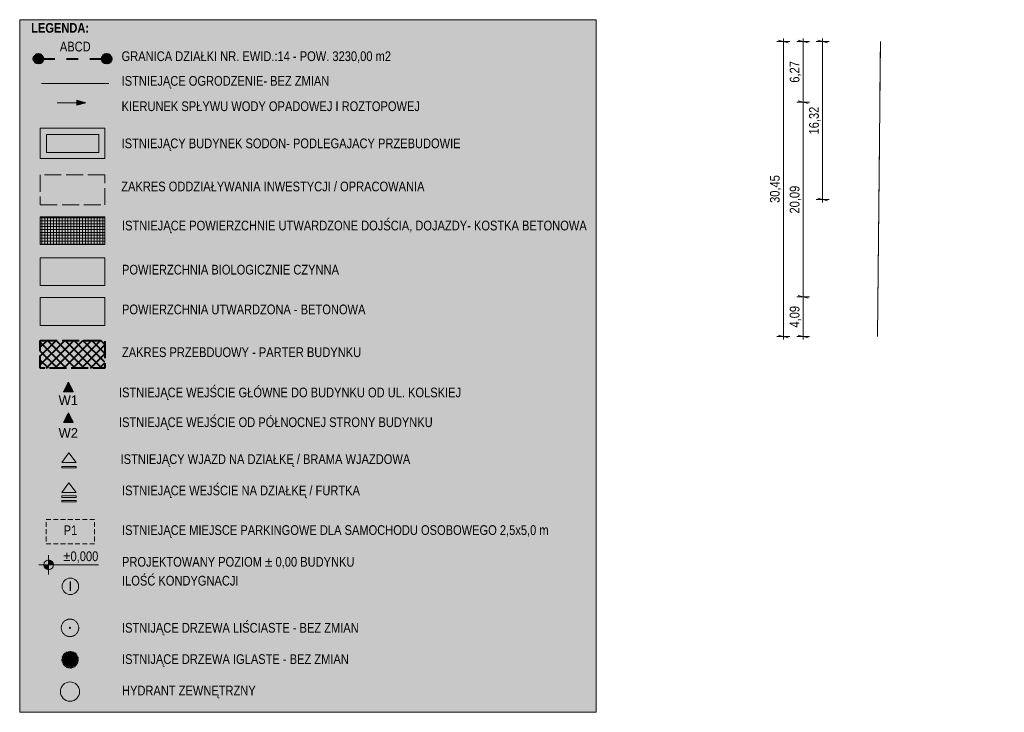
# Model space of a CAD drawing. Header units: millimetres. Extents: x -165388 to 921073, y -295343 to 494042.
# Tile 116 of 117: x 819416 to 921073, y -47133 to 24353. Entities that reach past the tile are written whole.
import ezdxf
from ezdxf.enums import TextEntityAlignment as Align

# ---------------------------------------------------------------- set-up
doc = ezdxf.new("R2010")
doc.units = ezdxf.units.MM
doc.header["$MEASUREMENT"] = 0
for name, pattern in [('DASHED2', [0.47625, 0.3175, -0.15875]), ('Dashed_line', [750, 500, -250]), ('Krawędzie ukryte', [2250, 1750, -500]), ('Przerywana', [2400, 1200, -1200]), ('Wipeout_Contour', [1000, 0, -1000])]:
    doc.linetypes.add(name, pattern=pattern)
for name, color, linetype in [('Zagospodarowanie - Ogólne', 7, 'Continuous'), ('ZD_DIM', 7, 'Continuous'), ('ZD_INNE', 7, 'Continuous')]:
    doc.layers.add(name, color=color, linetype=linetype)
for name, color, linetype, lineweight in [('Zagospodarowanie - Ogólne_Nr_pióra__1', 7, 'Continuous', 13), ('Zagospodarowanie - Ogólne_Nr_pióra__10', 134, 'Continuous', 18), ('ZD_BUDYNKI_Nr_pióra__1', 7, 'Continuous', 13), ('ZD_BUDYNKI_Nr_pióra__122', 255, 'Continuous', 0), ('ZD_INNE_Nr_pióra__1', 7, 'Continuous', 13), ('ZD_INNE_Nr_pióra__122', 255, 'Continuous', 0), ('ZD_INNE_Nr_pióra__60', 230, 'Continuous', 40), ('ZD_INNE_Nr_pióra__80', 3, 'Continuous', 20), ('ZD_UTWARDZENIA_Nr_pióra__1', 7, 'Continuous', 13), ('ZD_UTWARDZENIA_Nr_pióra__101', 252, 'Continuous', 13)]:
    doc.layers.add(name, color=color, linetype=linetype, lineweight=lineweight)
for name, color, linetype, lineweight, true_color in [('Zagospodarowanie - Ogólne_Nr_pióra__24', 7, 'Continuous', 20, 0x029e21), ('Zagospodarowanie - Ogólne_Nr_pióra__44', 7, 'Continuous', 13, 0x029e21), ('Zagospodarowanie - Ogólne_Nr_pióra__48', 7, 'Continuous', 13, 0xa80f02), ('Zagospodarowanie - Ogólne_Nr_pióra__70', 7, 'Continuous', 13, 0x00bfbf), ('Zagospodarowanie - Ogólne_Nr_pióra__8', 7, 'Continuous', 35, 0xa80f02), ('ZD_BUDYNKI_Nr_pióra__222', 7, 'Continuous', 0, 0xe8e8e8), ('ZD_BUDYNKI_Nr_pióra__43', 7, 'Continuous', 13, 0xff6600), ('ZD_DIM_Nr_pióra__48', 7, 'Continuous', 13, 0xa80f02), ('ZD_DIM_Nr_pióra__58', 7, 'Continuous', 13, 0xdf0000), ('ZD_INNE_Nr_pióra__15', 7, 'Continuous', 25, 0xff7d00), ('ZD_INNE_Nr_pióra__4', 7, 'Continuous', 20, 0x029e21), ('ZD_INNE_Nr_pióra__8', 7, 'Continuous', 35, 0xa80f02), ('ZD_UTWARDZENIA_Nr_pióra__102', 7, 'Continuous', 13, 0xcccccc), ('ZD_UTWARDZENIA_Nr_pióra__170', 7, 'Continuous', 13, 0x9f9f00)]:
    doc.layers.add(name, color=color, linetype=linetype, lineweight=lineweight, true_color=true_color)
doc.styles.add('GENERATED_STYLE_4', font='txt')
doc.styles.add('GENERATED_STYLE_5', font='txt')
doc.linetypes.add('Przerywana kółkami', pattern='A,0,[5,A.01.1_PROJEKT_ZAGOSPODAROWANIA_DZIAŁKI1.Shx,S=28.769841,R=0,X=0,Y=0],-3625,0', length=3625)
doc.dimstyles.new('GENERATED_STYLE__3', dxfattribs={"dimtxt": 1000, "dimasz": 678.571429, "dimexe": 0.18, "dimexo": 20, "dimgap": 0.09, "dimtad": 1, "dimlfac": 0.001, "dimzin": 0, "dimdsep": 46, "dimtxsty": 'GENERATED_STYLE_4', "dimblk": 'ARROWHEAD_17', "dimblk1": 'ARROWHEAD_17', "dimblk2": 'ARROWHEAD_17', "dimcen": 0.09, "dimclrd": 256, "dimclre": 256, "dimclrt": 256, "dimadec": 0, "dimazin": 0, "dimtfac": 1, "dimtdec": 4, "dimtmove": 0, "dimatfit": 3, "dimfxl": 0, "dimtolj": 1, "dimtzin": 0, "dimarcsym": 0})

# ---------------------------------------------------------------- blocks, each defined once
blk = doc.blocks.new('Symbol wejścia 19_3')
at = {"layer": 'ZD_INNE', "linetype": 'Continuous', "lineweight": 0, "true_color": 0x000000}
blk.add_hatch(color=18, dxfattribs=at).paths.add_polyline_path([(0, 0), (1500, 0), (750, 1000)])
at = {"layer": 'ZD_INNE_Nr_pióra__1', "linetype": 'Continuous'}
for p, q in [((0, 0), (750, 1000)), ((0, 0), (1500, 0)), ((1500, 0), (750, 1000))]:
    blk.add_line(p, q, dxfattribs=at)
blk = doc.blocks.new('Symbol wejścia 19')
at = {"layer": 'Zagospodarowanie - Ogólne_Nr_pióra__8', "linetype": 'Continuous'}
blk.add_hatch(color=256, dxfattribs=at).paths.add_polyline_path([(0, 0), (1000, 0), (500, 1000)])
at = {"layer": 'Zagospodarowanie - Ogólne_Nr_pióra__48', "linetype": 'DASHED2'}
for p, q in [((0, 0), (500, 1000)), ((0, 0), (1000, 0)), ((1000, 0), (500, 1000))]:
    blk.add_line(p, q, dxfattribs=at)
at = {"layer": 'Zagospodarowanie - Ogólne_Nr_pióra__48', "style": 'GENERATED_STYLE_4'}
blk.add_attdef('txt', text='', height=1000, dxfattribs=at).set_placement((512, -866), align=Align.MIDDLE_CENTER)
blk = doc.blocks.new('Symbol wejścia 19_2')
at = {"layer": 'Zagospodarowanie - Ogólne_Nr_pióra__70', "linetype": 'Continuous'}
blk.add_hatch(color=256, dxfattribs=at).paths.add_polyline_path([(0, 0), (1000, 0), (500, 1000)])
at = {"layer": 'Zagospodarowanie - Ogólne_Nr_pióra__10', "linetype": 'DASHED2'}
for p, q in [((0, 0), (500, 1000)), ((0, 0), (1000, 0)), ((1000, 0), (500, 1000))]:
    blk.add_line(p, q, dxfattribs=at)
at = {"layer": 'Zagospodarowanie - Ogólne_Nr_pióra__10', "style": 'GENERATED_STYLE_4'}
blk.add_attdef('txt', text='', height=1000, rotation=180, dxfattribs=at).set_placement((512, -1076), align=Align.MIDDLE_CENTER)
blk = doc.blocks.new('Drzewo rzut 19')
at = {"layer": 'Zagospodarowanie - Ogólne_Nr_pióra__24', "linetype": 'DASHED2'}
for radius in [900, 60]:
    blk.add_circle((0, 0), radius, dxfattribs=at)
blk = doc.blocks.new('Drzewo rzut 19_2')
at = {"layer": 'Zagospodarowanie - Ogólne_Nr_pióra__44', "linetype": 'DASHED2'}
for p, q in [((-897, -110), (-33, 14)), ((-868, 205), (-99, 44)), ((-868, 146), (-33, 14)), ((-868, 44), (-99, 14)), ((-868, -212), (-33, 14)), ((-831, 300), (830, -271)), ((-831, -271), (-33, 14)), ((-802, -366), (801, 366)), ((-802, 366), (-33, 14)), ((-765, 432), (-33, 14)), ((-765, -432), (3, 14)), ((-736, -527), (-33, 14)), ((-707, 527), (-63, 44)), ((-670, 593), (640, -593)), ((574, 651), (-612, -659)), ((-612, 622), (-129, 146)), ((-546, 688), (-33, 14)), ((-480, -754), (3, 14)), ((-451, 754), (-129, 175)), ((-385, 812), (354, -820)), ((-319, -849), (288, 812)), ((-290, 812), (-99, 175)), ((-194, 849), (-33, 14)), ((-194, -878), (-33, 14)), ((-33, 175), (-99, 849)), ((-33, 878), (-33, -878)), ((-33, 14), (669, 527)), ((-33, 14), (867, 175)), ((-33, 14), (867, -176)), ((-33, 14), (771, -461)), ((-33, 14), (515, -717)), ((-33, 14), (157, -878)), ((62, 878), (3, 241)), ((3, 14), (127, 849)), ((3, 14), (449, 754)), ((193, 849), (32, 175)), ((867, 80), (32, 14)), ((98, 241), (354, 783)), ((735, 461), (98, 80)), ((830, 300), (98, 44)), ((515, 688), (127, 205)), ((640, 593), (193, 205)), ((-897, -15), (896, -15)), ((-670, -593), (-129, -81)), ((-546, -688), (-129, -110)), ((-385, -783), (-99, -176)), ((-253, -849), (-63, -147)), ((-99, -878), (-33, -147)), ((62, -878), (3, -212)), ((259, -849), (32, -147)), ((801, -366), (98, -51)), ((574, -659), (98, -147)), ((413, -783), (98, -176)), ((706, -527), (127, -110)), ((867, -81), (223, -15))]:
    blk.add_line(p, q, dxfattribs=at)
blk = doc.blocks.new('Linia_1', base_point=(821352, 20321))
at = {"layer": 'ZD_INNE_Nr_pióra__60', "linetype": 'Continuous'}
for points in [[(821852, 20321), (821814, 20512), (821706, 20674), (821544, 20783), (821352, 20821), (821161, 20783), (820999, 20674), (820890, 20512), (820852, 20321), (820890, 20129), (820999, 19967), (821161, 19859), (821352, 19821), (821544, 19859), (821706, 19967), (821814, 20129)], [(828904, 20321), (828866, 20512), (828758, 20674), (828596, 20783), (828404, 20821), (828213, 20783), (828051, 20674), (827942, 20512), (827904, 20321), (827942, 20129), (828051, 19967), (828213, 19859), (828404, 19821), (828596, 19859), (828758, 19967), (828866, 20129)]]:
    blk.add_hatch(color=256, dxfattribs=at).paths.add_polyline_path(points)
at = {"layer": 'ZD_INNE_Nr_pióra__60', "linetype": 'Przerywana'}
blk.add_line((821852, 20321), (827904, 20321), dxfattribs=at)
at = {"layer": 'ZD_INNE_Nr_pióra__60', "linetype": 'Continuous'}
for centre in [(821352, 20321), (828404, 20321)]:
    blk.add_circle(centre, 500, dxfattribs=at)
blk = doc.blocks.new('Linia_2', base_point=(823286, 15785))
at = {"layer": 'ZD_INNE_Nr_pióra__4', "linetype": 'Continuous'}
blk.add_hatch(color=256, dxfattribs=at).paths.add_polyline_path([(826255, 15785), (825322, 16035), (825322, 15535)])
for p, q in [((823286, 15785), (825322, 15785)), ((826255, 15785), (825322, 16035)), ((825322, 15535), (825322, 16035)), ((826255, 15785), (825322, 15535))]:
    blk.add_line(p, q, dxfattribs=at)
blk = doc.blocks.new('Koty wysokościowe_1', base_point=(822398, -31912))
at = {"layer": 'ZD_DIM_Nr_pióra__48', "linetype": 'Continuous'}
for points in [[(822398, -31912), (822898, -31912), (822860, -31721), (822752, -31558), (822590, -31450), (822398, -31412)], [(822398, -31912), (821898, -31912), (821936, -32103), (822045, -32265), (822207, -32374), (822398, -32412)]]:
    blk.add_hatch(color=256, dxfattribs=at).paths.add_polyline_path(points)
for p, q in [((822398, -32912), (822398, -30912)), ((821398, -31912), (827550, -31912))]:
    blk.add_line(p, q, dxfattribs=at)
blk.add_circle((822398, -31912), 500, dxfattribs=at)
at = {"layer": 'ZD_DIM_Nr_pióra__48', "insert": (823898, -31712), "char_height": 1000, "attachment_point": 7, "style": 'GENERATED_STYLE_4'}
blk.add_mtext('\\A1;{\\fArial Narrow|b0|i0|c238|p34;±0,000}', dxfattribs=at)
blk = doc.blocks.new('*D53')
at = {"layer": 'ZD_DIM_Nr_pióra__58', "linetype": 'Continuous'}
for p, q in [((902306, 22107), (902306, 22420)), ((902975, 22107), (901636, 22107)), ((902806, 21973), (901806, 22241)), ((902306, 5787), (902306, 22107)), ((902975, 5787), (901636, 5787)), ((901806, 5921), (902806, 5653)), ((902306, 5475), (902306, 5787))]:
    blk.add_line(p, q, dxfattribs=at)
at = {"color": 254, "linetype": 'Wipeout_Contour', "lineweight": 0, "ltscale": 3606858.307237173}
blk.add_wipeout([(902106, 12507), (902106, 15387), (901106, 15387), (901106, 12507)], dxfattribs=at).dxf.layer = 'ZD_DIM'
at = {"layer": 'ZD_DIM_Nr_pióra__58', "insert": (902106, 12507), "char_height": 1000, "attachment_point": 7, "rotation": 90, "style": 'GENERATED_STYLE_4'}
blk.add_mtext('\\A1;{\\fArial Narrow|b0|i0|c238|p34;16,32}', dxfattribs=at)
blk = doc.blocks.new('ARROWHEAD_17')
at = {"color": 0, "linetype": 'Continuous', "lineweight": 0}
for p, q in [((0, 0), (-1, 0)), ((-0.19, -0.7), (0.19, 0.7))]:
    blk.add_line(p, q, dxfattribs=at)
blk = doc.blocks.new('*D54')
at = {"layer": 'ZD_DIM_Nr_pióra__58', "linetype": 'Continuous'}
for p, q in [((900975, -4258), (899636, -4258)), ((899806, -4124), (900806, -4392)), ((900306, -8343), (900306, -4258)), ((900975, -8343), (899636, -8343)), ((899806, -8209), (900806, -8477)), ((900306, -8656), (900306, -8343))]:
    blk.add_line(p, q, dxfattribs=at)
at = {"color": 254, "linetype": 'Wipeout_Contour', "lineweight": 0, "ltscale": 3598513.281692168}
blk.add_wipeout([(900106, -7421), (900106, -5181), (899106, -5181), (899106, -7421)], dxfattribs=at).dxf.layer = 'ZD_DIM'
at = {"layer": 'ZD_DIM_Nr_pióra__58', "insert": (900106, -7421), "char_height": 1000, "attachment_point": 7, "rotation": 90, "style": 'GENERATED_STYLE_4'}
blk.add_mtext('\\A1;{\\fArial Narrow|b0|i0|c238|p34;4,09}', dxfattribs=at)
blk = doc.blocks.new('*D55')
at = {"layer": 'ZD_DIM_Nr_pióra__58', "linetype": 'Continuous'}
for p, q in [((900975, 15832), (899636, 15832)), ((899806, 15966), (900806, 15698)), ((900306, -4258), (900306, 15832)), ((900975, -4258), (899636, -4258)), ((899806, -4124), (900806, -4392))]:
    blk.add_line(p, q, dxfattribs=at)
at = {"color": 254, "linetype": 'Wipeout_Contour', "lineweight": 0, "ltscale": 3598501.302701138}
blk.add_wipeout([(900106, 4347), (900106, 7227), (899106, 7227), (899106, 4347)], dxfattribs=at).dxf.layer = 'ZD_DIM'
at = {"layer": 'ZD_DIM_Nr_pióra__58', "insert": (900106, 4347), "char_height": 1000, "attachment_point": 7, "rotation": 90, "style": 'GENERATED_STYLE_4'}
blk.add_mtext('\\A1;{\\fArial Narrow|b0|i0|c238|p34;20,09}', dxfattribs=at)
blk = doc.blocks.new('*D56')
at = {"layer": 'ZD_DIM_Nr_pióra__58', "linetype": 'Continuous'}
for p, q in [((900306, 22107), (900306, 22420)), ((900975, 22107), (899636, 22107)), ((900806, 21973), (899806, 22241)), ((900306, 15832), (900306, 22107)), ((899806, 15966), (900806, 15698))]:
    blk.add_line(p, q, dxfattribs=at)
at = {"color": 254, "linetype": 'Wipeout_Contour', "lineweight": 0, "ltscale": 3599224.938514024}
blk.add_wipeout([(900106, 17850), (900106, 20090), (899106, 20090), (899106, 17850)], dxfattribs=at).dxf.layer = 'ZD_DIM'
at = {"layer": 'ZD_DIM_Nr_pióra__58', "insert": (900106, 17850), "char_height": 1000, "attachment_point": 7, "rotation": 90, "style": 'GENERATED_STYLE_4'}
blk.add_mtext('\\A1;{\\fArial Narrow|b0|i0|c238|p34;6,27}', dxfattribs=at)
blk = doc.blocks.new('*D57')
at = {"layer": 'ZD_DIM_Nr_pióra__58', "linetype": 'Continuous'}
for p, q in [((898267, 22107), (898267, 22420)), ((898936, 22107), (897597, 22107)), ((898767, 21973), (897767, 22241)), ((898267, -8343), (898267, 22107)), ((898936, -8343), (897597, -8343)), ((897767, -8209), (898767, -8477)), ((898267, -8656), (898267, -8343))]:
    blk.add_line(p, q, dxfattribs=at)
at = {"color": 254, "linetype": 'Wipeout_Contour', "lineweight": 0, "ltscale": 3590376.311433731}
blk.add_wipeout([(898067, 5442), (898067, 8322), (897067, 8322), (897067, 5442)], dxfattribs=at).dxf.layer = 'ZD_DIM'
at = {"layer": 'ZD_DIM_Nr_pióra__58', "insert": (898067, 5442), "char_height": 1000, "attachment_point": 7, "rotation": 90, "style": 'GENERATED_STYLE_4'}
blk.add_mtext('\\A1;{\\fArial Narrow|b0|i0|c238|p34;30,45}', dxfattribs=at)

msp = doc.modelspace()

# ---------------------------------------------------------------- hatches: boundary and pattern name
at = {"layer": 'ZD_BUDYNKI_Nr_pióra__122', "linetype": 'Continuous', "lineweight": 0, "true_color": 0x3f3f3f}
msp.add_hatch(color=250, dxfattribs=at).paths.add_polyline_path([(822140.138, -27246.169), (827140.138, -27246.169), (827140.138, -29746.169), (822140.138, -29746.169)])
at = {"layer": 'ZD_BUDYNKI_Nr_pióra__222', "linetype": 'Continuous'}
h = msp.add_hatch(dxfattribs=at)
h.set_pattern_fill('Siatka_30x30', color=256, style=0, pattern_type=2)
h.set_pattern_definition([(0, (0, 0), (0, 300), []), (90, (0, 0), (-300, 0), [])])
h.paths.add_polyline_path([(821546.514, 4014.983), (828210.342, 4014.983), (828210.342, 1143.045), (821546.514, 1143.045)])
at = {"layer": 'ZD_INNE_Nr_pióra__122', "linetype": 'Continuous', "lineweight": 0, "true_color": 0xffffff}
msp.add_hatch(color=7, dxfattribs=at).paths.add_polyline_path([(819415.527, 24353.233), (878948.591, 24353.233), (878948.591, -47133.353), (819415.527, -47133.353)])
at = {"layer": 'ZD_INNE_Nr_pióra__60', "linetype": 'Continuous'}
h = msp.add_hatch(dxfattribs=at)
h.set_pattern_fill('Bloczki_betonowe', color=256, style=0, pattern_type=2)
h.set_pattern_definition([(45, (0, 0), (-459.6194, 459.6194), []), (135, (0, 0), (459.6194, 459.6194), [])])
h.paths.add_polyline_path([(821546.514, -8744.627), (828210.342, -8744.627), (828210.342, -11616.564), (821546.514, -11616.564)])
at = {"layer": 'ZD_INNE_Nr_pióra__8', "linetype": 'Continuous', "lineweight": 0, "true_color": 0xa80f02}
msp.add_hatch(color=14, dxfattribs=at).paths.add_polyline_path([(823614.164, -44997.183, 1), (825602.556, -44997.183, 1)])
at = {"layer": 'ZD_UTWARDZENIA_Nr_pióra__101', "linetype": 'Continuous', "lineweight": 0, "true_color": 0x4c4c4c}
msp.add_hatch(color=251, dxfattribs=at).paths.add_polyline_path([(821546.514, -4326.298), (828210.342, -4326.298), (828210.342, -7198.236), (821546.514, -7198.236)])
at = {"layer": 'ZD_UTWARDZENIA_Nr_pióra__102', "linetype": 'Continuous', "lineweight": 0, "true_color": 0x666666}
msp.add_hatch(color=251, dxfattribs=at).paths.add_polyline_path([(827587.83, 12518.167), (822169.026, 12518.167), (822169.026, 10645.98), (827587.83, 10645.98)])
at = {"layer": 'ZD_UTWARDZENIA_Nr_pióra__170', "linetype": 'Continuous', "lineweight": 0, "true_color": 0x272700}
msp.add_hatch(color=38, dxfattribs=at).paths.add_polyline_path([(821546.514, -223.198), (828210.342, -223.198), (828210.342, -3095.136), (821546.514, -3095.136)])

# ---------------------------------------------------------------- linework, layer by layer
at = {"layer": 'Zagospodarowanie - Ogólne_Nr_pióra__1', "linetype": 'Continuous', "flags": 128}
for points in [[(821546.514, 13140.678), (828210.342, 13140.678), (828210.342, 10023.468), (821546.514, 10023.468)], [(827587.83, 10645.98), (827587.83, 12518.167), (822169.026, 12518.167), (822169.026, 10645.98)]]:
    msp.add_lwpolyline(points, close=True, dxfattribs=at)
at = {"layer": 'Zagospodarowanie - Ogólne_Nr_pióra__48', "linetype": 'Continuous'}
msp.add_circle((824646.345, -34132.991), 857.141, dxfattribs=at)
at = {"layer": 'ZD_BUDYNKI_Nr_pióra__1', "linetype": 'Continuous', "flags": 128}
msp.add_lwpolyline([(821546.514, 4014.983), (828210.342, 4014.983), (828210.342, 1143.045), (821546.514, 1143.045)], close=True, dxfattribs=at)
at = {"layer": 'ZD_BUDYNKI_Nr_pióra__43', "linetype": 'Dashed_line', "flags": 128}
msp.add_lwpolyline([(822140.138, -27246.169), (827140.138, -27246.169), (827140.138, -29746.169), (822140.138, -29746.169)], close=True, dxfattribs=at)
at = {"layer": 'ZD_INNE_Nr_pióra__1', "linetype": 'Continuous', "flags": 128}
msp.add_lwpolyline([(819415.527, 24353.233), (878948.591, 24353.233), (878948.591, -47133.353), (819415.527, -47133.353)], close=True, dxfattribs=at)
msp.add_lwpolyline([(823614.164, -44997.183, 1), (825602.556, -44997.183, 1)], format="xyb", close=True, dxfattribs=at)
at = {"layer": 'ZD_INNE_Nr_pióra__4', "linetype": 'Przerywana kółkami'}
for p, q in [((908283.976, 22107.004), (907967.696, -8343.176)), ((821659.021, 17775.756), (828610.748, 17775.756))]:
    msp.add_line(p, q, dxfattribs=at)
at = {"layer": 'ZD_INNE_Nr_pióra__60', "linetype": 'Krawędzie ukryte', "flags": 128}
msp.add_lwpolyline([(821546.514, -8744.627), (828210.342, -8744.627), (828210.342, -11616.564), (821546.514, -11616.564)], close=True, dxfattribs=at)
at = {"layer": 'ZD_INNE_Nr_pióra__80', "linetype": 'Continuous'}
for p, q in [((908283.976, 22107.004), (908262.49, 20038.432)), ((908262.49, 20038.432), (908174.62, 11578.609)), ((908174.62, 11578.609), (907967.696, -8343.176))]:
    msp.add_line(p, q, dxfattribs=at)
at = {"layer": 'ZD_INNE_Nr_pióra__80', "linetype": 'Krawędzie ukryte'}
for p, q in [((828210.342, 8347.229), (821546.514, 8347.229)), ((821546.514, 8347.229), (821546.514, 5230.018)), ((828210.342, 5230.018), (828210.342, 8347.229)), ((821546.514, 5230.018), (828210.342, 5230.018))]:
    msp.add_line(p, q, dxfattribs=at)
at = {"layer": 'ZD_UTWARDZENIA_Nr_pióra__1', "linetype": 'Continuous', "flags": 128}
for points in [[(821546.514, -223.198), (828210.342, -223.198), (828210.342, -3095.136), (821546.514, -3095.136)], [(821546.514, -4326.298), (828210.342, -4326.298), (828210.342, -7198.236), (821546.514, -7198.236)]]:
    msp.add_lwpolyline(points, close=True, dxfattribs=at)

# ---------------------------------------------------------------- block references
at = {"layer": 'Zagospodarowanie - Ogólne', "color": 252, "linetype": 'DASHED2', "lineweight": 13}
ref = msp.add_blockref('Symbol wejścia 19', (824946.602, -14053.132), dxfattribs=dict(at, xscale=-1, zscale=1000))
ref.add_attrib('txt', 'W1', dxfattribs={"layer": 'Zagospodarowanie - Ogólne_Nr_pióra__48', "color": 14, "true_color": 0xa80f02, "height": 1000, "style": 'GENERATED_STYLE_4'}).set_placement((824434.795, -14919.08), align=Align.MIDDLE_CENTER)
ref = msp.add_blockref('Symbol wejścia 19_2', (824946.602, -17219.69), dxfattribs=dict(at, xscale=-1, zscale=1000))
ref.add_attrib('txt', 'W2', dxfattribs={"layer": 'Zagospodarowanie - Ogólne_Nr_pióra__10', "color": 134, "height": 1000, "style": 'GENERATED_STYLE_4'}).set_placement((824434.795, -18295.428), align=Align.MIDDLE_CENTER)
at = {"layer": 'Zagospodarowanie - Ogólne', "color": 252, "linetype": 'DASHED2', "lineweight": 13, "xscale": -1, "zscale": 1000, "rotation": 90}
for name, p in [('Drzewo rzut 19', (824608.36, -38418.561)), ('Drzewo rzut 19_2', (824608.36, -41710.341))]:
    msp.add_blockref(name, p, dxfattribs=at)
at = {"layer": 'ZD_DIM', "color": 14, "lineweight": 13, "true_color": 0xa80f02}
msp.add_blockref('Koty wysokościowe_1', (822398.431, -31911.942), dxfattribs=at)
at = {"layer": 'ZD_INNE', "color": 230, "linetype": 'Przerywana', "lineweight": 40}
msp.add_blockref('Linia_1', (821352.422, 20320.625), dxfattribs=at)
at = {"layer": 'ZD_INNE', "color": 104, "linetype": 'Continuous', "lineweight": 20, "true_color": 0x029e21}
msp.add_blockref('Linia_2', (823285.677, 15785.277), dxfattribs=at)

# ---------------------------------------------------------------- texts
at = {"layer": 'Zagospodarowanie - Ogólne_Nr_pióra__8', "linetype": 'Continuous', "insert": (824646.345, -33622.167), "char_height": 1000, "attachment_point": 2, "style": 'GENERATED_STYLE_5'}
msp.add_mtext('\\A1;{\\fArial Narrow|b1|i0|c238|p34;I}', dxfattribs=at)
at = {"layer": 'ZD_INNE_Nr_pióra__1', "linetype": 'Continuous', "char_height": 1000, "attachment_point": 1}
for s, insert, style in [('\\A1;{\\fArial Narrow|b1|i0|c238|p34;LEGENDA:}', (820599.436, 24009.237), 'GENERATED_STYLE_5'), ('\\A1;{\\fArial Narrow|b0|i0|c238|p34;GRANICA DZIAŁKI NR. EWID.:14 - POW. 3230,00 m2}', (829935.462, 21085.257), 'GENERATED_STYLE_4'), ('\\A1;{\\fArial Narrow|b0|i0|c238|p34;ISTNIEJĄCE OGRODZENIE- BEZ ZMIAN}', (829935.462, 18537.771), 'GENERATED_STYLE_4'), ('\\A1;{\\fArial Narrow|b0|i0|c238|p34;KIERUNEK SPŁYWU WODY OPADOWEJ I ROZTOPOWEJ}', (829935.462, 15922.643), 'GENERATED_STYLE_4'), ('\\A1;{\\fArial Narrow|b0|i0|c238|p34;ISTNIEJĄCY BUDYNEK SODON- PODLEGAJACY PRZEBUDOWIE}', (829935.462, 12088.675), 'GENERATED_STYLE_4'), ('\\A1;{\\fArial Narrow|b0|i0|c238|p34;ZAKRES ODDZIAŁYWANIA INWESTYCJI / OPRACOWANIA}', (829901.522, 7639.843), 'GENERATED_STYLE_4'), ('\\A1;{\\fArial Narrow|b0|i0|c238|p34;ISTNIEJĄCE POWIERZCHNIE UTWARDZONE DOJŚCIA, DOJAZDY- KOSTKA BETONOWA}', (829979.691, 3605.739), 'GENERATED_STYLE_4'), ('\\A1;{\\fArial Narrow|b0|i0|c238|p34;POWIERZCHNIA BIOLOGICZNIE CZYNNA}', (829979.691, -946.021), 'GENERATED_STYLE_4'), ('\\A1;{\\fArial Narrow|b0|i0|c238|p34;POWIERZCHNIA UTWARDZONA - BETONOWA}', (829979.691, -5049.121), 'GENERATED_STYLE_4'), ('\\A1;{\\fArial Narrow|b0|i0|c238|p34;ZAKRES PRZEBDUOWY - PARTER BUDYNKU}', (829979.691, -9467.45), 'GENERATED_STYLE_4'), ('\\A1;{\\fArial Narrow|b0|i0|c238|p34;ISTNIEJĄCE WEJŚCIE GŁÓWNE DO BUDYNKU OD UL. KOLSKIEJ}', (829664.892, -13621.57), 'GENERATED_STYLE_4'), ('\\A1;{\\fArial Narrow|b0|i0|c238|p34;ISTNIEJĄCE WEJŚCIE OD PÓŁNOCNEJ STRONY BUDYNKU}', (829664.892, -16692.52), 'GENERATED_STYLE_4'), ('\\A1;{\\fArial Narrow|b0|i0|c238|p34;ISTNIEJĄCY WJAZD NA DZIAŁKĘ / BRAMA WJAZDOWA}', (829828.474, -20503.62), 'GENERATED_STYLE_4'), ('\\A1;{\\fArial Narrow|b0|i0|c238|p34;ISTNIEJĄCE WEJŚCIE NA DZIAŁKĘ / FURTKA}', (829979.691, -23735.732), 'GENERATED_STYLE_4'), ('\\A1;{\\fArial Narrow|b0|i0|c238|p34;ISTNIEJĄCE MIEJSCE PARKINGOWE DLA SAMOCHODU OSOBOWEGO 2,5x5,0 m}', (829979.691, -27825.12), 'GENERATED_STYLE_4'), ('\\A1;{\\fArial Narrow|b0|i0|c238|p34;PROJEKTOWANY POZIOM ± 0,00 BUDYNKU}', (829979.691, -31101.785), 'GENERATED_STYLE_4'), ('\\A1;{\\fArial Narrow|b0|i0|c238|p34;ILOŚĆ KONDYGNACJI }', (829979.691, -33049.896), 'GENERATED_STYLE_4'), ('\\A1;{\\fArial Narrow|b0|i0|c238|p34;ISTNIJĄCE DRZEWA LIŚCIASTE - BEZ ZMIAN}', (829979.691, -37911.164), 'GENERATED_STYLE_4'), ('\\A1;{\\fArial Narrow|b0|i0|c238|p34;ISTNIJĄCE DRZEWA IGLASTE - BEZ ZMIAN}', (829979.691, -41143.532), 'GENERATED_STYLE_4'), ('\\A1;{\\fArial Narrow|b0|i0|c238|p34;HYDRANT ZEWNĘTRZNY}', (829979.691, -44385.826), 'GENERATED_STYLE_4')]:
    msp.add_mtext(s, dxfattribs=dict(at, insert=insert, style=style))
at = {"layer": 'ZD_INNE_Nr_pióra__15', "linetype": 'Continuous', "insert": (824655.301, -27842.531), "char_height": 1000, "attachment_point": 2, "style": 'GENERATED_STYLE_4'}
msp.add_mtext('\\A1;{\\fArial Narrow|b0|i0|c238|p34;P1}', dxfattribs=at)
at = {"layer": 'ZD_INNE_Nr_pióra__60', "linetype": 'Continuous', "insert": (825153.308, 22078.88), "char_height": 1000, "attachment_point": 2, "style": 'GENERATED_STYLE_4'}
msp.add_mtext('\\A1;{\\fArial Narrow|b0|i0|c238|p34;ABCD}', dxfattribs=at)

# ---------------------------------------------------------------- dimensions: what is measured, and where the dimension line sits
at = {"layer": 'ZD_DIM', "color": 12, "linetype": 'Continuous', "lineweight": 13, "true_color": 0xdf0000}
dim = msp.add_linear_dim(base=(900305.56, -4257.968), p1=(902305.56, -8343.176), p2=(902184.554, -4257.968), angle=90, dimstyle='GENERATED_STYLE__3', dxfattribs=at)
dim.commit()
dim.dimension.update_dxf_attribs({"geometry": '*D54', "text_midpoint": (899605.56, -6090.287), "dimtype": 160, "text_rotation": 90})

# ---------------------------------------------------------------- next in the draw order: dimensions: what is measured, and where the dimension line sits
dim = msp.add_linear_dim(base=(902305.56, 22107.004), p1=(921073.319, 5787.032), p2=(908283.976, 22107.004), angle=90, dimstyle='GENERATED_STYLE__3', dxfattribs=at)
dim.commit()
dim.dimension.update_dxf_attribs({"geometry": '*D53', "text_midpoint": (901605.56, 14216.728), "dimtype": 160, "text_rotation": 90})

# ---------------------------------------------------------------- next in the draw order: wipeouts: each hides what was drawn before it
at = {"color": 254, "linetype": 'Wipeout_Contour', "lineweight": 0, "ltscale": 3299154.785434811}
msp.add_wipeout([(823749.626, -21758.025), (825249.626, -21758.025), (825249.626, -21911.4), (823749.626, -21911.4)], dxfattribs=at).dxf.layer = 'Zagospodarowanie - Ogólne'
at = {"color": 254, "linetype": 'Wipeout_Contour', "lineweight": 0, "ltscale": 3299498.406750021}
msp.add_wipeout([(823749.626, -24792.358), (825249.626, -24792.358), (825249.626, -24945.733), (823749.626, -24945.733)], dxfattribs=at).dxf.layer = 'Zagospodarowanie - Ogólne'

# ---------------------------------------------------------------- next in the draw order: linework, layer by layer
at = {"layer": 'Zagospodarowanie - Ogólne_Nr_pióra__1', "linetype": 'Continuous', "flags": 128}
for points in [[(823749.626, -21758.025), (825249.626, -21758.025), (825249.626, -21911.4), (823749.626, -21911.4)], [(823749.626, -24792.358), (825249.626, -24792.358), (825249.626, -24945.733), (823749.626, -24945.733)]]:
    msp.add_lwpolyline(points, close=True, dxfattribs=at)

# ---------------------------------------------------------------- next in the draw order: block references
at = {"layer": 'ZD_INNE', "color": 104, "linetype": 'Continuous', "lineweight": 20, "true_color": 0x029e21, "zscale": 1000}
for p in [(823749.626, -21355.429), (823749.626, -24462.785)]:
    msp.add_blockref('Symbol wejścia 19_3', p, dxfattribs=at)

# ---------------------------------------------------------------- next in the draw order: dimensions: what is measured, and where the dimension line sits
at = {"layer": 'ZD_DIM', "color": 12, "linetype": 'Continuous', "lineweight": 13, "true_color": 0xdf0000}
dim = msp.add_linear_dim(base=(900305.56, 15832.032), p1=(902184.554, -4257.968), p2=(902184.554, 15832.032), angle=90, dimstyle='GENERATED_STYLE__3', dxfattribs=at)
dim.commit()
dim.dimension.update_dxf_attribs({"geometry": '*D55', "text_midpoint": (899605.56, 6056.742), "dimtype": 160, "text_rotation": 90})

# ---------------------------------------------------------------- next in the draw order: dimensions: what is measured, and where the dimension line sits
dim = msp.add_linear_dim(base=(900305.56, 22107.004), p1=(902184.554, 15832.032), p2=(902305.56, 22107.004), angle=90, dimstyle='GENERATED_STYLE__3', dxfattribs=at)
dim.commit()
dim.dimension.update_dxf_attribs({"geometry": '*D56', "text_midpoint": (899605.56, 19179.803), "dimtype": 160, "text_rotation": 90})

# ---------------------------------------------------------------- next in the draw order: wipeouts: each hides what was drawn before it
at = {"color": 254, "linetype": 'Wipeout_Contour', "lineweight": 0, "ltscale": 3299556.750441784}
msp.add_wipeout([(823749.626, -25271.542), (825249.626, -25271.542), (825249.626, -25424.917), (823749.626, -25424.917)], dxfattribs=at).dxf.layer = 'Zagospodarowanie - Ogólne'

# ---------------------------------------------------------------- next in the draw order: linework, layer by layer
at = {"layer": 'Zagospodarowanie - Ogólne_Nr_pióra__1', "linetype": 'Continuous', "flags": 128}
msp.add_lwpolyline([(823749.626, -25271.542), (825249.626, -25271.542), (825249.626, -25424.917), (823749.626, -25424.917)], close=True, dxfattribs=at)

# ---------------------------------------------------------------- next in the draw order: dimensions: what is measured, and where the dimension line sits
at = {"layer": 'ZD_DIM', "color": 12, "linetype": 'Continuous', "lineweight": 13, "true_color": 0xdf0000}
dim = msp.add_linear_dim(base=(898266.54, 22107.004), p1=(900305.56, -8343.176), p2=(900305.56, 22107.004), angle=90, dimstyle='GENERATED_STYLE__3', dxfattribs=at)
dim.commit()
dim.dimension.update_dxf_attribs({"geometry": '*D57', "text_midpoint": (897566.54, 7151.624), "dimtype": 160, "text_rotation": 90})

doc.saveas('drawing.dxf')
